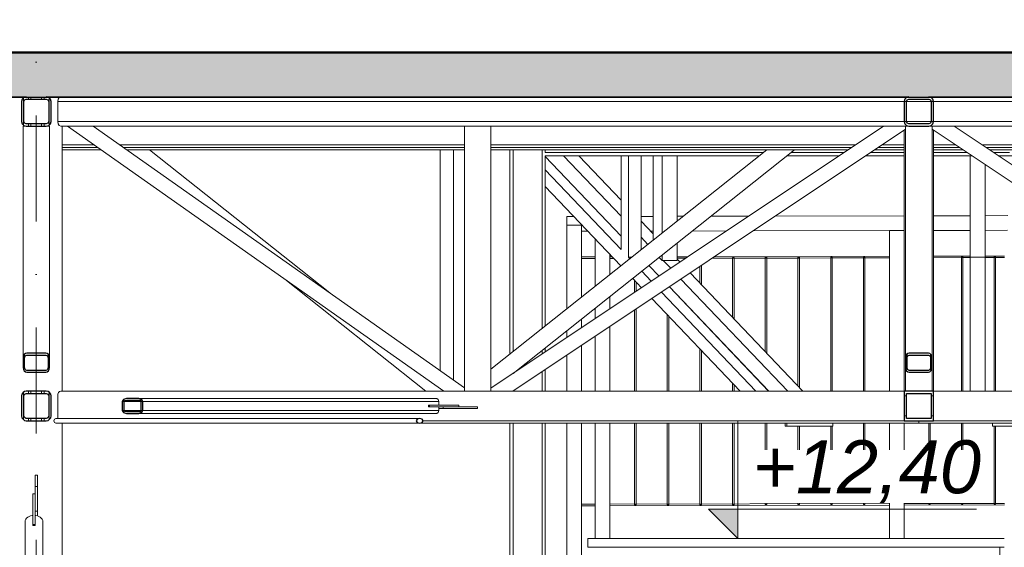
# Model space of a CAD drawing. Header units: centimetres. Extents: x -1103 to 10505, y -997 to 1780.
# Tile 9 of 102: x -235 to 100, y 1237 to 1416. Entities that reach past the tile are written whole.
import ezdxf
from ezdxf.enums import TextEntityAlignment as Align

# ---------------------------------------------------------------- set-up
doc = ezdxf.new("R2010")
doc.units = ezdxf.units.CM
doc.header["$LTSCALE"] = 0.1
doc.header["$MEASUREMENT"] = 0
doc.linetypes.add('Kropki i Kreski', pattern=[720, 360, -180, 0, -180])
doc.linetypes.add('Wipeout_Contour', pattern=[1000, 0, -1000])
for name, color, linetype in [('2_barierki.ISTN', 7, 'Continuous'), ('2_kładka_IFC.K_IR', 7, 'Continuous'), ('2_lądowisko_IFC.ISTN', 7, 'Continuous'), ('2_stropy.K_IR', 7, 'Continuous'), ('3_lądowisko.K_IR', 7, 'Continuous'), ('4_osie.ISTN', 7, 'Continuous'), ('5_wymiary.K_IR', 7, 'Continuous')]:
    doc.layers.add(name, color=color, linetype=linetype)
doc.styles.add('GENERATED_STYLE_1', font='txt')
doc.styles.add('GENERATED_STYLE_3', font='txt')

# ---------------------------------------------------------------- blocks, each defined once
blk = doc.blocks.new('ElemPrzekroju_4_1')
at = {"layer": '3_lądowisko.K_IR', "color": 7, "linetype": 'Continuous', "lineweight": 15}
for p, q in [((37.49, 1405.3), (128.52, 1405.3)), ((37.49, 1404.8), (37.49, 1405.3))]:
    blk.add_line(p, q, dxfattribs=at)
blk = doc.blocks.new('ElemPrzekroju_8_1')
at = {"layer": '2_stropy.K_IR', "linetype": 'Continuous', "lineweight": 0}
blk.add_hatch(color=252, dxfattribs=at).paths.add_polyline_path([(-650.02, 1389.8), (1393.03, 1389.8), (1393.03, 1404.8), (-650.02, 1404.8)])
at = {"layer": '2_stropy.K_IR', "color": 252, "linetype": 'Continuous', "lineweight": 30}
for p, q in [((1393.03, 1404.8), (-650.02, 1404.8)), ((1393.03, 1389.8), (-650.02, 1389.8))]:
    blk.add_line(p, q, dxfattribs=at)
blk = doc.blocks.new('ElemPrzekroju_45_1')
at = {"layer": '3_lądowisko.K_IR', "color": 7, "linetype": 'Continuous', "lineweight": 15}
blk.add_line((37.49, 1405.3), (-512.17, 1405.3), dxfattribs=at)
blk = doc.blocks.new('ElemPrzekroju_97_1')
at = {"layer": '2_lądowisko_IFC.ISTN', "color": 252, "linetype": 'Continuous', "lineweight": 9}
for p, q in [((-204.97, 1404.8), (-204.97, 1405)), ((-204.8, 1404.8), (-204.8, 1405)), ((-118.19, 1404.8), (-118.19, 1405)), ((-118.02, 1404.8), (-118.02, 1405)), ((-31.42, 1404.8), (-31.42, 1405)), ((-31.25, 1404.8), (-31.25, 1405)), ((-233.31, 1389.58), (-233.31, 1380.42)), ((-231.56, 1389.8), (-231.56, 1389.2)), ((-230.73, 1389.8), (-230.73, 1389.2)), ((-227.1, 1389.8), (-227.1, 1389.2)), ((-226.26, 1389.8), (-226.26, 1389.2)), ((-224.51, 1389.58), (-224.51, 1380.42)), ((-221.65, 1388.4), (-221.51, 1389.2)), ((-221.51, 1389.2), (-221.11, 1389.79)), ((-221.11, 1389.79), (-221.08, 1389.8)), ((-221.65, 1388.4), (-221.65, 1381.6)), ((66.09, 1388.4), (-221.65, 1388.4)), ((66.89, 1388.4), (66.09, 1388.4)), ((75.29, 1388.4), (66.89, 1388.4)), ((76.09, 1388.4), (75.29, 1388.4)), ((363.82, 1388.4), (76.09, 1388.4)), ((-233.41, 1301.3), (-233.41, 1380)), ((-233.32, 1380), (-233.41, 1380)), ((-233.05, 1380), (-233.32, 1380)), ((-232.64, 1380), (-233.05, 1380)), ((-232.31, 1380), (-232.64, 1380)), ((-231.56, 1380.8), (-231.56, 1380)), ((-230.73, 1380.8), (-230.73, 1380)), ((-227.1, 1380.8), (-227.1, 1380)), ((-226.26, 1380.8), (-226.26, 1380)), ((-225.18, 1380), (-225.51, 1380)), ((-224.78, 1380), (-225.18, 1380)), ((-224.51, 1380), (-224.78, 1380)), ((-224.41, 1380), (-224.51, 1380)), ((-224.41, 1301.3), (-224.41, 1380)), ((-221.65, 1381.6), (-221.51, 1380.8)), ((66.09, 1381.6), (-221.65, 1381.6)), ((-221.51, 1380.8), (-221.11, 1380.21)), ((-221.11, 1380.21), (-220.61, 1380.01)), ((-220.61, 1380.01), (-220.6, 1380)), ((-218.22, 1380), (-220.6, 1380)), ((-220.11, 1290), (-220.11, 1380)), ((-218.27, 1380), (-90.38, 1290)), ((-218.11, 1380), (-218.22, 1380)), ((-217.63, 1380), (-218.11, 1380)), ((-216.93, 1380), (-217.63, 1380)), ((-216.1, 1380), (-216.93, 1380)), ((-211.75, 1380), (-216.1, 1380)), ((-210.92, 1380), (-211.75, 1380)), ((-210.22, 1380), (-210.92, 1380)), ((-209.75, 1380), (-210.22, 1380)), ((-209.63, 1380), (-209.75, 1380)), ((-83.41, 1380), (-209.63, 1380)), ((-209.58, 1380), (-83.41, 1291.21)), ((-83.41, 1290), (-83.41, 1380)), ((-83.41, 1380), (-74.41, 1380)), ((-74.41, 1290), (-74.41, 1380)), ((59.08, 1380), (-74.41, 1291)), ((59.13, 1380), (-74.41, 1380)), ((59.25, 1380), (59.13, 1380)), ((59.74, 1380), (59.25, 1380)), ((60.47, 1380), (59.74, 1380)), ((61.33, 1380), (60.47, 1380)), ((65.84, 1380), (61.33, 1380)), ((66.59, 1380), (65.84, 1380)), ((66.89, 1381.6), (66.09, 1381.6)), ((66.59, 1301.3), (66.59, 1380)), ((66.68, 1380), (66.59, 1380)), ((66.95, 1380), (66.68, 1380)), ((75.29, 1381.6), (66.89, 1381.6)), ((67.36, 1380), (66.95, 1380)), ((67.69, 1380), (67.36, 1380)), ((74.82, 1380), (74.49, 1380)), ((75.22, 1380), (74.82, 1380)), ((75.49, 1380), (75.22, 1380)), ((76.09, 1381.6), (75.29, 1381.6)), ((75.59, 1380), (75.49, 1380)), ((75.59, 1301.3), (75.59, 1380)), ((76.31, 1380), (75.59, 1380)), ((363.82, 1381.6), (76.09, 1381.6)), ((80.82, 1380), (76.31, 1380)), ((81.68, 1380), (80.82, 1380)), ((82.41, 1380), (81.68, 1380)), ((82.9, 1380), (82.41, 1380)), ((83.02, 1380), (82.9, 1380)), ((216.59, 1380), (83.02, 1380)), ((83.07, 1380), (216.59, 1290.99)), ((66.59, 1379), (-66.91, 1290)), ((66.09, 1373.7), (66.09, 1378.66)), ((75.59, 1378.98), (209.06, 1290)), ((76.09, 1373.7), (76.09, 1378.65)), ((-209.32, 1373.7), (-220.11, 1373.7)), ((-208.04, 1372.8), (-220.11, 1372.8)), ((-83.41, 1373.7), (-200.63, 1373.7)), ((-83.41, 1372.8), (-199.35, 1372.8)), ((49.63, 1373.7), (-74.41, 1373.7)), ((48.28, 1372.8), (-74.41, 1372.8)), ((66.09, 1372.8), (57.29, 1372.8)), ((66.09, 1373.7), (58.64, 1373.7)), ((66.09, 1373.06), (66.09, 1373.7)), ((66.09, 1372.8), (66.09, 1373.06)), ((66.09, 1372), (66.09, 1372.8)), ((76.09, 1373.06), (76.09, 1373.7)), ((83.51, 1373.7), (76.09, 1373.7)), ((76.09, 1372.8), (76.09, 1373.06)), ((76.09, 1372), (76.09, 1372.8)), ((84.86, 1372.8), (76.09, 1372.8)), ((216.59, 1373.7), (92.52, 1373.7)), ((216.59, 1372.8), (93.87, 1372.8)), ((-206.9, 1372), (-220.11, 1372)), ((-83.41, 1372), (-198.21, 1372)), ((-190.4, 1372), (-129.18, 1323.42)), ((-91.64, 1372), (-91.64, 1297)), ((-87.14, 1372), (-87.14, 1293.83)), ((19.42, 1372), (-74.41, 1297.53)), ((47.08, 1372), (-74.41, 1372)), ((-67.91, 1372), (-67.91, 1302.69)), ((28.86, 1372), (-66.86, 1296.04)), ((-66.81, 1372), (-66.81, 1303.57)), ((-57.01, 1372), (-57.01, 1311.34)), ((-55.91, 1372), (-55.91, 1371.1)), ((18.29, 1371.1), (-55.91, 1371.1)), ((-55.91, 1370), (-55.91, 1312.22)), ((16.9, 1370), (-55.91, 1370)), ((-55.91, 1369.76), (-30.14, 1342.7)), ((-30.14, 1338.15), (-30.14, 1370)), ((-27.64, 1335.52), (-27.64, 1370)), ((-23.31, 1338.09), (-23.31, 1370)), ((44.08, 1370), (26.34, 1370)), ((45.73, 1371.1), (27.72, 1371.1)), ((66.09, 1370), (53.09, 1370)), ((66.09, 1371.1), (54.74, 1371.1)), ((66.09, 1372), (56.09, 1372)), ((66.09, 1290), (66.09, 1372)), ((76.09, 1290), (76.09, 1372)), ((86.06, 1372), (76.09, 1372)), ((87.41, 1371.1), (76.09, 1371.1)), ((89.06, 1370), (76.09, 1370)), ((88.59, 1335.52), (88.59, 1370)), ((216.59, 1372), (95.07, 1372)), ((101.93, 1371.1), (96.42, 1371.1)), ((103.41, 1370), (98.07, 1370)), ((93.59, 1335.52), (93.59, 1366.98)), ((-55.91, 1365.21), (-30.14, 1338.15)), ((-55.91, 1359.56), (-30.23, 1332.6)), ((-27.64, 1335.52), (-26.54, 1335.52)), ((-27.64, 1335.52), (-27.17, 1335.03)), ((88.59, 1335.52), (88.59, 1290)), ((88.59, 1335.52), (93.59, 1335.52)), ((93.59, 1335.52), (93.59, 1290)), ((-20.64, 1332.72), (-17.22, 1329.13)), ((-23.11, 1330.76), (-19.87, 1327.37)), ((-144.47, 1328.06), (-96.51, 1290)), ((-26.17, 1328.33), (-23.16, 1325.17)), ((-13.72, 1325.46), (20.04, 1290)), ((-16.37, 1323.69), (15.71, 1290)), ((-19.66, 1321.5), (10.34, 1290)), ((-232.91, 1301.3), (-232.91, 1302.56)), ((-224.91, 1301.3), (-224.91, 1302.56)), ((-57.01, 1303.86), (-57.01, 1302.6)), ((-55.91, 1304.73), (-55.91, 1303.34)), ((67.09, 1301.3), (67.09, 1302.56)), ((75.09, 1301.3), (75.09, 1302.56)), ((-66.81, 1296.08), (-66.81, 1296.07)), ((-57.01, 1296.6), (-57.01, 1290)), ((-55.91, 1297.33), (-55.91, 1290)), ((66.59, 1290), (66.59, 1298.05)), ((75.59, 1290), (75.59, 1298.05)), ((-233.31, 1280.38), (-233.31, 1289.62)), ((-231.56, 1289.2), (-231.56, 1290)), ((-230.73, 1289.2), (-230.73, 1290)), ((-227.1, 1289.2), (-227.1, 1290)), ((-226.26, 1289.2), (-226.26, 1290)), ((-224.51, 1280.38), (-224.51, 1289.62)), ((-221.57, 1289.01), (-221.65, 1288.4)), ((-221.34, 1289.53), (-221.57, 1289.01)), ((-220.99, 1289.88), (-221.34, 1289.53)), ((-220.61, 1289.99), (-220.99, 1289.88)), ((-220.6, 1290), (-220.61, 1289.99)), ((-90.33, 1290), (-220.6, 1290)), ((-90.33, 1290), (-90.22, 1290)), ((-90.22, 1290), (-89.74, 1290)), ((-89.74, 1290), (-89.04, 1290)), ((-89.04, 1290), (-88.21, 1290)), ((-88.21, 1290), (-83.86, 1290)), ((-83.86, 1290), (-83.41, 1290)), ((-83.41, 1290), (-74.41, 1290)), ((-74.41, 1290), (-73.67, 1290)), ((-73.67, 1290), (-69.16, 1290)), ((-69.16, 1290), (-68.3, 1290)), ((-68.3, 1290), (-67.57, 1290)), ((-67.57, 1290), (-67.08, 1290)), ((-67.08, 1290), (-66.96, 1290)), ((66.09, 1290), (-66.96, 1290)), ((-66.81, 1290.06), (-66.81, 1290)), ((209.11, 1290), (76.09, 1290)), ((-221.65, 1288.4), (-221.65, 1281.6)), ((-199.72, 1286.5), (-199.02, 1286.5)), ((-199.02, 1286.5), (-193.36, 1286.5)), ((-194.07, 1287.5), (-92.76, 1287.5)), ((-194.07, 1287), (-192.95, 1287)), ((-193.36, 1286.5), (-192.65, 1286.5)), ((-192.65, 1286.5), (-92.05, 1286.5)), ((-95.58, 1285.3), (-95.23, 1285.3)), ((-95.58, 1284.7), (-95.58, 1285.3)), ((-95.23, 1285.3), (-85.33, 1285.3)), ((-95.23, 1284.7), (-95.23, 1285.3)), ((-92.76, 1287.5), (-92.26, 1287.21)), ((-92.26, 1287.21), (-92.05, 1286.5)), ((-92.05, 1286.5), (-92.05, 1285.3)), ((-85.33, 1284.7), (-85.33, 1285.3)), ((66.89, 1288.4), (66.09, 1288.4)), ((76.09, 1288.4), (75.29, 1288.4)), ((-199.72, 1283.5), (-199.02, 1283.5)), ((-199.02, 1283.5), (-193.36, 1283.5)), ((-194.07, 1283), (-192.95, 1283)), ((-194.07, 1282.5), (-92.76, 1282.5)), ((-193.36, 1283.5), (-192.65, 1283.5)), ((-192.65, 1283.5), (-92.05, 1283.5)), ((-95.58, 1284.7), (-95.23, 1284.7)), ((-95.23, 1284.7), (-90.99, 1284.7)), ((-92.26, 1282.79), (-92.76, 1282.5)), ((-92.05, 1283.5), (-92.26, 1282.79)), ((-92.05, 1284.7), (-92.05, 1283.5)), ((-92.05, 1284.1), (-90.64, 1284.1)), ((-90.99, 1284.7), (-90.64, 1284.7)), ((-90.64, 1284.7), (-78.98, 1284.7)), ((-90.64, 1284.1), (-90.64, 1284.7)), ((-90.64, 1284.1), (-78.98, 1284.1)), ((-78.98, 1284.1), (-78.98, 1284.7)), ((-231.56, 1280), (-231.56, 1280.8)), ((-230.73, 1280), (-230.73, 1280.8)), ((-227.1, 1280), (-227.1, 1280.8)), ((-226.26, 1280), (-226.26, 1280.8)), ((-222.93, 1280), (-222.75, 1280.57)), ((-222.93, 1280), (-222.75, 1279.43)), ((-222.75, 1280.57), (-222.32, 1280.8)), ((-222.75, 1279.43), (-222.32, 1279.2)), ((-222.32, 1280.8), (-98.63, 1280.8)), ((-222.32, 1279.2), (-98.63, 1279.2)), ((-221.57, 1280.99), (-221.65, 1281.6)), ((-221.48, 1280.8), (-221.57, 1280.99)), ((-220.11, 811), (-220.11, 1279.2)), ((71.09, 1279.2), (-98.63, 1279.2)), ((66.09, 1280), (-97.43, 1280)), ((-67.91, 1279.2), (-67.91, 1216)), ((-66.81, 1279.2), (-66.81, 1216)), ((-57.01, 1279.2), (-57.01, 1216)), ((-55.91, 1279.2), (-55.91, 1216)), ((66.89, 1281.6), (66.09, 1281.6)), ((71.09, 1279.43), (71.09, 1280)), ((71.09, 1279.2), (71.09, 1279.43)), ((71.09, 1279.2), (240.8, 1279.2)), ((76.09, 1281.6), (75.29, 1281.6)), ((239.61, 1280), (76.09, 1280)), ((-228.91, 1261.51), (-229.31, 1261.51)), ((-229.31, 1249.28), (-229.31, 1261.51)), ((-228.51, 1261.51), (-228.91, 1261.51)), ((-228.51, 1249.28), (-228.51, 1261.51)), ((-230.11, 1244.76), (-230.11, 1255.16)), ((-229.31, 1255.16), (-230.11, 1255.16)), ((-229.31, 1248.92), (-229.31, 1249.28)), ((-228.51, 1249.28), (-229.31, 1249.28)), ((-229.31, 1244.76), (-229.31, 1248.92)), ((-228.51, 1247.68), (-228.51, 1249.28)), ((-232.73, 1245.69), (-232.67, 1246.12)), ((-232.73, 1151.59), (-232.73, 1245.69)), ((-232.67, 1246.12), (-232.5, 1246.52)), ((-232.5, 1246.52), (-232.22, 1246.9)), ((-232.22, 1246.9), (-231.84, 1247.23)), ((-231.84, 1247.23), (-231.39, 1247.5)), ((-231.39, 1247.5), (-230.87, 1247.7)), ((-230.87, 1247.7), (-230.3, 1247.82)), ((-230.3, 1247.82), (-230.11, 1247.84)), ((-229.31, 1247.84), (-229.12, 1247.82)), ((-229.12, 1247.82), (-228.56, 1247.7)), ((-228.56, 1247.7), (-228.04, 1247.5)), ((-228.04, 1247.5), (-227.58, 1247.23)), ((-227.58, 1247.23), (-227.21, 1246.9)), ((-227.21, 1246.9), (-226.93, 1246.52)), ((-226.93, 1246.52), (-226.75, 1246.12)), ((-226.75, 1246.12), (-226.7, 1245.69)), ((-226.7, 1151.59), (-226.7, 1245.69)), ((-230.11, 1244.4), (-230.11, 1244.76)), ((-229.31, 1244.76), (-230.11, 1244.76)), ((-229.71, 1244.4), (-230.11, 1244.4)), ((-229.31, 1244.4), (-229.71, 1244.4)), ((-229.31, 1244.4), (-229.31, 1244.76)), ((-41.41, 1237), (-41.41, 1240)), ((-41.41, 1240), (100.13, 1240)), ((-41.41, 1237), (98.59, 1237)), ((98.59, 1237), (98.59, 1225)), ((100.1, 1237), (98.59, 1237))]:
    blk.add_line(p, q, dxfattribs=at)
at = {"layer": '2_lądowisko_IFC.ISTN', "color": 252, "linetype": 'Continuous', "lineweight": 30}
for p, q in [((-556.61, 1390), (-232.31, 1390)), ((-233.11, 1389.79), (-233.7, 1389.2)), ((-232.31, 1390), (-233.11, 1389.79)), ((-224.71, 1389.79), (-225.51, 1390)), ((-225.51, 1390), (67.69, 1390)), ((-224.13, 1389.2), (-224.71, 1389.79)), ((66.89, 1389.79), (66.3, 1389.2)), ((67.69, 1390), (66.89, 1389.79)), ((75.29, 1389.79), (74.49, 1390)), ((74.49, 1390), (367.69, 1390)), ((75.87, 1389.2), (75.29, 1389.79)), ((-233.7, 1380.8), (-233.11, 1380.21)), ((-224.71, 1380.21), (-224.13, 1380.8)), ((66.3, 1380.8), (66.89, 1380.21)), ((75.29, 1380.21), (75.87, 1380.8)), ((66.09, 1290), (66.09, 1280)), ((76.09, 1290), (66.09, 1290)), ((66.89, 1280.8), (66.89, 1289.2)), ((66.89, 1289.2), (75.29, 1289.2)), ((75.29, 1289.2), (75.29, 1280.8)), ((76.09, 1280), (76.09, 1290)), ((-199.31, 1287.21), (-199.72, 1286.5)), ((-199.72, 1286.5), (-199.72, 1283.5)), ((-199.02, 1286.5), (-198.81, 1286.85)), ((-199.02, 1283.5), (-199.02, 1286.5)), ((-193.57, 1286.85), (-193.36, 1286.5)), ((-193.36, 1286.5), (-193.36, 1283.5)), ((-192.65, 1286.5), (-193.07, 1287.21)), ((-192.65, 1283.5), (-192.65, 1286.5)), ((-199.72, 1283.5), (-199.31, 1282.79)), ((-198.81, 1283.15), (-199.02, 1283.5)), ((-193.36, 1283.5), (-193.57, 1283.15)), ((-193.07, 1282.79), (-192.65, 1283.5)), ((-99.47, 1280.57), (-99.82, 1280)), ((-99.82, 1280), (-99.47, 1279.43)), ((-98.63, 1280.8), (-99.47, 1280.57)), ((-99.47, 1279.43), (-98.63, 1279.2)), ((-97.78, 1280.57), (-98.63, 1280.8)), ((-98.63, 1279.2), (-97.78, 1279.43)), ((-97.43, 1280), (-97.78, 1280.57)), ((-97.78, 1279.43), (-97.43, 1280)), ((66.09, 1280), (76.09, 1280)), ((75.29, 1280.8), (66.89, 1280.8))]:
    blk.add_line(p, q, dxfattribs=at)
at = {"layer": '2_lądowisko_IFC.ISTN', "color": 252, "linetype": 'Continuous', "lineweight": 30, "flags": 128}
for points in [[(1392.73, 1404.84), (1392.34, 1405), (-845.81, 1405)], [(-233.7, 1389.2), (-233.91, 1388.4), (-233.91, 1381.6), (-233.7, 1380.8)], [(-232.88, 1388.97), (-232.31, 1389.2), (-225.51, 1389.2), (-224.95, 1388.97)], [(-224.13, 1380.8), (-223.91, 1381.6), (-223.91, 1388.4), (-224.13, 1389.2)], [(66.3, 1389.2), (66.09, 1388.4), (66.09, 1381.6), (66.3, 1380.8)], [(67.12, 1388.97), (67.69, 1389.2), (74.49, 1389.2), (75.05, 1388.97)], [(75.87, 1380.8), (76.09, 1381.6), (76.09, 1388.4), (75.87, 1389.2)], [(-232.88, 1381.03), (-233.11, 1381.6), (-233.11, 1388.4), (-232.88, 1388.97)], [(-224.95, 1388.97), (-224.71, 1388.4), (-224.71, 1381.6), (-224.95, 1381.03)], [(67.12, 1381.03), (66.89, 1381.6), (66.89, 1388.4), (67.12, 1388.97)], [(75.05, 1388.97), (75.29, 1388.4), (75.29, 1381.6), (75.05, 1381.03)], [(-233.11, 1380.21), (-232.31, 1380), (-225.51, 1380), (-224.71, 1380.21)], [(-224.95, 1381.03), (-225.51, 1380.8), (-232.31, 1380.8), (-232.88, 1381.03)], [(66.89, 1380.21), (67.69, 1380), (74.49, 1380), (75.29, 1380.21)], [(75.05, 1381.03), (74.49, 1380.8), (67.69, 1380.8), (67.12, 1381.03)], [(-232.64, 1302.8), (-233.05, 1302.45), (-233.32, 1301.92), (-233.41, 1301.3), (-233.41, 1298.05), (-233.32, 1297.43), (-233.05, 1296.91), (-232.64, 1296.56)], [(-232.45, 1297.15), (-232.69, 1297.37), (-232.85, 1297.68), (-232.91, 1298.05), (-232.91, 1301.3), (-232.85, 1301.67), (-232.69, 1301.99), (-232.45, 1302.2)], [(-225.18, 1302.8), (-225.66, 1302.92), (-232.16, 1302.92), (-232.64, 1302.8)], [(-232.45, 1302.2), (-232.16, 1302.27), (-225.66, 1302.27), (-225.37, 1302.2)], [(-225.37, 1302.2), (-225.13, 1301.99), (-224.97, 1301.67), (-224.91, 1301.3), (-224.91, 1298.05), (-224.97, 1297.68), (-225.13, 1297.37), (-225.37, 1297.15)], [(-225.18, 1296.56), (-224.78, 1296.91), (-224.51, 1297.43), (-224.41, 1298.05), (-224.41, 1301.3), (-224.51, 1301.92), (-224.78, 1302.45), (-225.18, 1302.8)], [(67.36, 1302.8), (66.95, 1302.45), (66.68, 1301.92), (66.59, 1301.3), (66.59, 1298.05), (66.68, 1297.43), (66.95, 1296.91), (67.36, 1296.56)], [(67.55, 1297.15), (67.31, 1297.37), (67.15, 1297.68), (67.09, 1298.05), (67.09, 1301.3), (67.15, 1301.67), (67.31, 1301.99), (67.55, 1302.2)], [(74.82, 1302.8), (74.34, 1302.92), (67.84, 1302.92), (67.36, 1302.8)], [(67.55, 1302.2), (67.84, 1302.27), (74.34, 1302.27), (74.63, 1302.2)], [(74.63, 1302.2), (74.87, 1301.99), (75.03, 1301.67), (75.09, 1301.3), (75.09, 1298.05), (75.03, 1297.68), (74.87, 1297.37), (74.63, 1297.15)], [(74.82, 1296.56), (75.22, 1296.91), (75.49, 1297.43), (75.59, 1298.05), (75.59, 1301.3), (75.49, 1301.92), (75.22, 1302.45), (74.82, 1302.8)], [(-232.64, 1296.56), (-232.16, 1296.43), (-225.66, 1296.43), (-225.18, 1296.56)], [(-225.37, 1297.15), (-225.66, 1297.08), (-232.16, 1297.08), (-232.45, 1297.15)], [(67.36, 1296.56), (67.84, 1296.43), (74.34, 1296.43), (74.82, 1296.56)], [(74.63, 1297.15), (74.34, 1297.08), (67.84, 1297.08), (67.55, 1297.15)], [(-193.07, 1287.21), (-194.07, 1287.5), (-198.31, 1287.5), (-199.31, 1287.21)], [(-198.81, 1286.85), (-198.31, 1287), (-194.07, 1287), (-193.57, 1286.85)], [(-199.31, 1282.79), (-198.31, 1282.5), (-194.07, 1282.5), (-193.07, 1282.79)], [(-193.57, 1283.15), (-194.07, 1283), (-198.31, 1283), (-198.81, 1283.15)]]:
    blk.add_lwpolyline(points, dxfattribs=at)
for points in [[(-233.91, 1281.6), (-233.79, 1280.99), (-233.44, 1280.47), (-232.92, 1280.12), (-232.31, 1280), (-225.51, 1280), (-224.9, 1280.12), (-224.38, 1280.47), (-224.03, 1280.99), (-223.91, 1281.6), (-223.91, 1288.4), (-224.03, 1289.01), (-224.38, 1289.53), (-224.9, 1289.88), (-225.51, 1290), (-232.31, 1290), (-232.92, 1289.88), (-233.44, 1289.53), (-233.79, 1289.01), (-233.91, 1288.4)], [(-233.11, 1288.4), (-233.05, 1288.71), (-232.88, 1288.97), (-232.62, 1289.14), (-232.31, 1289.2), (-225.51, 1289.2), (-225.21, 1289.14), (-224.95, 1288.97), (-224.77, 1288.71), (-224.71, 1288.4), (-224.71, 1281.6), (-224.77, 1281.29), (-224.95, 1281.03), (-225.21, 1280.86), (-225.51, 1280.8), (-232.31, 1280.8), (-232.62, 1280.86), (-232.88, 1281.03), (-233.05, 1281.29), (-233.11, 1281.6)]]:
    blk.add_lwpolyline(points, close=True, dxfattribs=at)
blk = doc.blocks.new('ElemPrzekroju_158_1')
at = {"layer": '2_barierki.ISTN', "color": 252, "linetype": 'Continuous', "lineweight": 0}
for p, q in [((-48.59, 1346.37), (-43.59, 1346.37)), ((-48.59, 1318.03), (-48.59, 1346.37)), ((-43.59, 1322), (-43.59, 1346.37)), ((-43.59, 1311.55), (-43.59, 1314.51)), ((-43.59, 1314.51), (-43.59, 1314.51)), ((-48.59, 1308.22), (-48.59, 1310.54)), ((-43.59, 1290), (-43.59, 1305.54)), ((-48.59, 1290), (-48.59, 1302.21)), ((-48.59, 1212), (-48.59, 1279.2)), ((-43.59, 1212), (-43.59, 1279.2)), ((-48.59, 1184.37), (-48.59, 1206)), ((-43.59, 1184.37), (-43.59, 1206)), ((-43.59, 1184.37), (-43.59, 1189.37)), ((-46.09, 1184.37), (-48.59, 1184.37))]:
    blk.add_line(p, q, dxfattribs=at)
blk = doc.blocks.new('ElemPrzekroju_159_1')
at = {"layer": '2_barierki.ISTN', "color": 252, "linetype": 'Continuous', "lineweight": 0}
for p, q in [((-48.59, 1349.37), (-46.2, 1349.37)), ((-48.59, 1346.37), (-48.59, 1349.37)), ((-43.59, 1346.37), (-43.59, 1346.62))]:
    blk.add_line(p, q, dxfattribs=at)
blk = doc.blocks.new('ElemPrzekroju_160_1')
at = {"layer": '2_barierki.ISTN', "color": 252, "linetype": 'Continuous', "lineweight": 0}
for p, q in [((-23.31, 1349.4), (-19.21, 1349.41)), ((-11.01, 1349.42), (-9.02, 1349.43)), ((0.44, 1349.45), (13.29, 1349.47)), ((22.34, 1349.49), (66.09, 1349.59)), ((76.09, 1349.61), (88.59, 1349.63)), ((93.59, 1349.64), (101.33, 1349.66)), ((108.17, 1349.67), (116.09, 1349.69)), ((128.5, 1349.72), (130.69, 1349.72)), ((137.37, 1349.74), (216.59, 1349.9)), ((225.59, 1349.92), (263.59, 1350)), ((-43.58, 1346.62), (-43.58, 1344.36)), ((-43.58, 1344.36), (-41.43, 1344.36)), ((-20.12, 1344.4), (-19.21, 1344.41)), ((-5.88, 1344.43), (5.77, 1344.46)), ((14.81, 1344.48), (66.09, 1344.59)), ((76.09, 1344.61), (88.59, 1344.63)), ((93.59, 1344.64), (101.28, 1344.66)), ((108.17, 1344.67), (113.45, 1344.68))]:
    blk.add_line(p, q, dxfattribs=at)
blk = doc.blocks.new('ElemPrzekroju_161_1')
at = {"layer": '2_barierki.ISTN', "color": 252, "linetype": 'Continuous', "lineweight": 0}
for p, q in [((-33.91, 1251.63), (61.09, 1251.83)), ((66.09, 1251.84), (100.26, 1251.91)), ((106.34, 1251.92), (116.09, 1251.94)), ((123.89, 1251.96), (144.12, 1252)), ((-43.59, 1251.61), (-38.91, 1251.62)), ((-43.59, 1251.11), (-38.91, 1251.12)), ((-33.91, 1251.13), (61.09, 1251.33)), ((66.09, 1251.34), (100.25, 1251.41)), ((106.34, 1251.42), (116.09, 1251.44)), ((123.89, 1251.46), (161.09, 1251.54)), ((166.09, 1251.55), (261.09, 1251.74))]:
    blk.add_line(p, q, dxfattribs=at)
blk = doc.blocks.new('ElemPrzekroju_162_1')
at = {"layer": '2_barierki.ISTN', "color": 252, "linetype": 'Continuous', "lineweight": 0}
for p, q in [((-43.59, 1335.61), (-38.91, 1335.62)), ((-33.91, 1335.63), (-33.12, 1335.63)), ((-11.01, 1335.68), (-7.39, 1335.68)), ((1.65, 1335.7), (61.09, 1335.83)), ((76.09, 1335.86), (88.59, 1335.88)), ((93.59, 1335.89), (100.16, 1335.91)), ((111.1, 1335.93), (116.09, 1335.94)), ((123.59, 1335.96), (140.07, 1335.99)), ((130.5, 1335.47), (140.82, 1335.49)), ((149.06, 1336.01), (149.13, 1336.01)), ((155.81, 1336.02), (161.09, 1336.04)), ((156.48, 1335.53), (161.09, 1335.54)), ((166.09, 1336.05), (216.59, 1336.15)), ((166.09, 1335.55), (174.45, 1335.56)), ((174.45, 1335.56), (174.95, 1335.56)), ((174.95, 1335.56), (185.56, 1335.59)), ((185.56, 1335.59), (186.06, 1335.59)), ((186.06, 1335.59), (196.67, 1335.61)), ((196.67, 1335.61), (197.17, 1335.61)), ((197.17, 1335.61), (207.78, 1335.63)), ((207.78, 1335.63), (208.28, 1335.63)), ((208.28, 1335.63), (216.59, 1335.65)), ((225.59, 1336.17), (261.09, 1336.24)), ((225.59, 1335.67), (230, 1335.68)), ((230, 1335.68), (230.5, 1335.68)), ((230.5, 1335.68), (241.12, 1335.7)), ((241.12, 1335.7), (241.62, 1335.7)), ((241.62, 1335.7), (252.23, 1335.73)), ((252.23, 1335.73), (252.73, 1335.73)), ((252.73, 1335.73), (261.09, 1335.74)), ((-43.59, 1335.11), (-38.91, 1335.12)), ((-33.91, 1335.13), (-32.64, 1335.13)), ((-11.01, 1335.18), (-8.15, 1335.18)), ((0.9, 1335.2), (7.78, 1335.21)), ((7.78, 1335.21), (8.28, 1335.22)), ((8.28, 1335.22), (18.89, 1335.24)), ((18.89, 1335.24), (19.39, 1335.24)), ((19.39, 1335.24), (30, 1335.26)), ((30, 1335.26), (30.5, 1335.26)), ((30.5, 1335.26), (41.12, 1335.28)), ((41.12, 1335.28), (41.62, 1335.29)), ((41.62, 1335.29), (52.23, 1335.31)), ((52.23, 1335.31), (52.73, 1335.31)), ((52.73, 1335.31), (61.09, 1335.33)), ((76.09, 1335.36), (85.56, 1335.38)), ((85.56, 1335.38), (86.06, 1335.38)), ((86.06, 1335.38), (88.59, 1335.38)), ((93.59, 1335.39), (96.67, 1335.4)), ((96.67, 1335.4), (97.17, 1335.4)), ((97.17, 1335.4), (100.16, 1335.41)), ((110.53, 1335.43), (116.09, 1335.44)), ((123.59, 1335.46), (130, 1335.47)), ((130, 1335.47), (130.5, 1335.47))]:
    blk.add_line(p, q, dxfattribs=at)
blk = doc.blocks.new('ElemPrzekroju_372_1')
at = {"layer": '2_kładka_IFC.K_IR', "color": 7, "linetype": 'Continuous', "lineweight": 15}
for p, q in [((-30.14, 1349.47), (-49.7, 1370)), ((-30.14, 1354.93), (-44.5, 1370)), ((-19.21, 1341.34), (-19.21, 1370)), ((-16.21, 1343.72), (-16.21, 1370)), ((-11.01, 1347.85), (-11.02, 1370)), ((-19.21, 1343.45), (-23.31, 1347.76)), ((-21.03, 1339.9), (-23.31, 1342.3)), ((-11.01, 1334.4), (-11.01, 1340.36)), ((-16.21, 1334.39), (-16.21, 1336.24)), ((-17.22, 1329.13), (-20.64, 1332.72)), ((-17.21, 1335.44), (-16.21, 1334.39)), ((-16.21, 1334.39), (-15.78, 1334.39)), ((-15.78, 1334.39), (-11.01, 1334.4)), ((-13.27, 1331.76), (-15.78, 1334.39)), ((-10.09, 1333.88), (-11.01, 1334.85)), ((31.71, 1290), (-6.59, 1330.21)), ((20.06, 1290), (-13.72, 1325.46)), ((26.51, 1290), (-9.77, 1328.09)), ((25.62, 1278.09), (25.62, 1279.2)), ((26.22, 1278.09), (26.22, 1279.2)), ((41.81, 1279.2), (41.81, 1278.1)), ((96.15, 1278.15), (96.15, 1279.2)), ((26.22, 1278.09), (25.62, 1278.09)), ((41.81, 1278.1), (26.22, 1278.09)), ((114.15, 1278.15), (96.15, 1278.15))]:
    blk.add_line(p, q, dxfattribs=at)
blk = doc.blocks.new('ElemPrzekroju_490_1')
at = {"layer": '2_barierki.ISTN', "color": 252, "linetype": 'Continuous', "lineweight": 0}
blk.add_line((-43.59, 1314.51), (-43.59, 1314.51), dxfattribs=at)
blk = doc.blocks.new('ElemPrzekroju_492_1')
at = {"layer": '2_barierki.ISTN', "color": 252, "linetype": 'Continuous', "lineweight": 0}
for p, q in [((-38.91, 1325.71), (-38.91, 1341.71)), ((-33.91, 1329.68), (-33.91, 1336.46)), ((-33.91, 1318), (-33.91, 1322.19)), ((-38.91, 1314.67), (-38.91, 1318.22)), ((-33.91, 1290), (-33.91, 1312)), ((-38.91, 1290), (-38.91, 1308.66)), ((-38.91, 1240), (-38.91, 1279.2)), ((-33.91, 1240), (-33.91, 1279.2))]:
    blk.add_line(p, q, dxfattribs=at)
blk = doc.blocks.new('ElemPrzekroju_493_1')
at = {"layer": '2_barierki.ISTN', "color": 252, "linetype": 'Continuous', "lineweight": 0}
for p, q in [((61.09, 1344.58), (66.09, 1344.59)), ((61.09, 1290), (61.09, 1344.58)), ((61.09, 1240), (61.09, 1279.2)), ((66.09, 1240), (66.09, 1279.2))]:
    blk.add_line(p, q, dxfattribs=at)
blk = doc.blocks.new('ElemPrzekroju_494_1')
at = {"layer": '2_barierki.ISTN', "color": 252, "linetype": 'Continuous', "lineweight": 0}
for p, q in [((-25.55, 1323.58), (-25.55, 1327.68)), ((-25.05, 1323.91), (-25.05, 1327.16)), ((-25.55, 1290), (-25.55, 1317.57)), ((-25.05, 1290), (-25.05, 1317.9)), ((-25.55, 1251.64), (-25.55, 1279.2)), ((-25.05, 1251.65), (-25.05, 1279.2)), ((-25.55, 1251.61), (-25.55, 1251.64)), ((-25.55, 1251.4), (-25.55, 1251.61)), ((-25.55, 1251.4), (-25.05, 1251.4)), ((-25.05, 1251.61), (-25.05, 1251.65)), ((-25.05, 1251.4), (-25.05, 1251.61))]:
    blk.add_line(p, q, dxfattribs=at)
blk = doc.blocks.new('ElemPrzekroju_495_1')
at = {"layer": '2_barierki.ISTN', "color": 252, "linetype": 'Continuous', "lineweight": 0}
for p, q in [((-14.44, 1290), (-14.44, 1316.01)), ((-13.94, 1290), (-13.94, 1315.49)), ((-14.44, 1251.67), (-14.44, 1279.2)), ((-13.94, 1251.67), (-13.94, 1279.2)), ((-14.44, 1251.62), (-14.44, 1251.67)), ((-14.44, 1251.42), (-14.44, 1251.62)), ((-14.44, 1251.42), (-13.94, 1251.42)), ((-13.94, 1251.62), (-13.94, 1251.67)), ((-13.94, 1251.42), (-13.94, 1251.62))]:
    blk.add_line(p, q, dxfattribs=at)
blk = doc.blocks.new('ElemPrzekroju_496_1')
at = {"layer": '2_barierki.ISTN', "color": 252, "linetype": 'Continuous', "lineweight": 0}
for p, q in [((-3.33, 1326.78), (-3.33, 1332.38)), ((-2.83, 1326.25), (-2.83, 1332.72)), ((-3.33, 1314.54), (-3.33, 1314.55)), ((-2.83, 1314.02), (-2.83, 1314.02)), ((-2.83, 1314.02), (-2.83, 1314.02)), ((-3.33, 1290), (-3.33, 1304.35)), ((-2.83, 1290), (-2.83, 1303.82)), ((-3.33, 1251.69), (-3.33, 1279.2)), ((-2.83, 1251.69), (-2.83, 1279.2)), ((-3.33, 1251.62), (-3.33, 1251.69)), ((-3.33, 1251.44), (-3.33, 1251.62)), ((-3.33, 1251.44), (-2.83, 1251.45)), ((-2.83, 1251.62), (-2.83, 1251.69)), ((-2.83, 1251.45), (-2.83, 1251.62))]:
    blk.add_line(p, q, dxfattribs=at)
blk = doc.blocks.new('ElemPrzekroju_497_1')
at = {"layer": '2_barierki.ISTN', "color": 252, "linetype": 'Continuous', "lineweight": 0}
for p, q in [((7.78, 1335.47), (8.28, 1335.47)), ((7.78, 1315.12), (7.78, 1335.47)), ((8.28, 1314.59), (8.28, 1335.47)), ((7.78, 1302.88), (7.78, 1302.88)), ((8.28, 1302.35), (8.28, 1302.36)), ((8.28, 1302.35), (8.28, 1302.35)), ((7.78, 1290), (7.78, 1292.68)), ((8.28, 1290), (8.28, 1292.16)), ((7.78, 1251.71), (7.78, 1279.2)), ((8.28, 1251.72), (8.28, 1279.2)), ((7.78, 1251.63), (7.78, 1251.71)), ((7.78, 1251.47), (7.78, 1251.63)), ((7.78, 1251.47), (8.28, 1251.47)), ((8.28, 1251.63), (8.28, 1251.72)), ((8.28, 1251.47), (8.28, 1251.63))]:
    blk.add_line(p, q, dxfattribs=at)
blk = doc.blocks.new('ElemPrzekroju_498_1')
at = {"layer": '2_barierki.ISTN', "color": 252, "linetype": 'Continuous', "lineweight": 0}
for p, q in [((18.89, 1335.49), (19.39, 1335.49)), ((19.39, 1302.93), (19.39, 1335.49)), ((18.89, 1303.45), (18.89, 1335.49)), ((18.89, 1291.21), (18.89, 1291.22)), ((19.39, 1290.68), (19.39, 1290.7)), ((19.39, 1290.68), (19.39, 1290.68)), ((18.89, 1251.74), (18.89, 1279.2)), ((19.39, 1251.74), (19.39, 1279.2)), ((18.89, 1251.63), (18.89, 1251.74)), ((18.89, 1251.49), (18.89, 1251.63)), ((18.89, 1251.49), (19.39, 1251.49)), ((19.39, 1251.64), (19.39, 1251.74)), ((19.39, 1251.49), (19.39, 1251.64))]:
    blk.add_line(p, q, dxfattribs=at)
blk = doc.blocks.new('ElemPrzekroju_499_1')
at = {"layer": '2_barierki.ISTN', "color": 252, "linetype": 'Continuous', "lineweight": 0}
for p, q in [((30, 1335.51), (30.5, 1335.51)), ((30, 1291.79), (30, 1335.51)), ((30.5, 1291.26), (30.5, 1335.51)), ((30, 1251.76), (30, 1278.1)), ((30.5, 1251.76), (30.5, 1278.1)), ((30, 1251.64), (30, 1251.76)), ((30, 1251.51), (30, 1251.64)), ((30, 1251.51), (30.5, 1251.51)), ((30.5, 1251.64), (30.5, 1251.76)), ((30.5, 1251.51), (30.5, 1251.64))]:
    blk.add_line(p, q, dxfattribs=at)
blk = doc.blocks.new('ElemPrzekroju_500_1')
at = {"layer": '2_barierki.ISTN', "color": 252, "linetype": 'Continuous', "lineweight": 0}
for p, q in [((41.12, 1335.54), (41.62, 1335.54)), ((41.12, 1290), (41.12, 1335.54)), ((41.62, 1290), (41.62, 1335.54)), ((41.12, 1251.78), (41.12, 1278.1)), ((41.62, 1251.79), (41.62, 1278.1)), ((41.12, 1251.65), (41.12, 1251.78)), ((41.12, 1251.54), (41.12, 1251.65)), ((41.12, 1251.54), (41.62, 1251.54)), ((41.62, 1251.65), (41.62, 1251.79)), ((41.62, 1251.54), (41.62, 1251.65))]:
    blk.add_line(p, q, dxfattribs=at)
blk = doc.blocks.new('ElemPrzekroju_501_1')
at = {"layer": '2_barierki.ISTN', "color": 252, "linetype": 'Continuous', "lineweight": 0}
for p, q in [((52.23, 1335.56), (52.73, 1335.56)), ((52.23, 1290), (52.23, 1335.56)), ((52.73, 1290), (52.73, 1335.56)), ((52.23, 1251.81), (52.23, 1279.2)), ((52.73, 1251.81), (52.73, 1279.2)), ((52.23, 1251.65), (52.23, 1251.81)), ((52.23, 1251.56), (52.23, 1251.65)), ((52.23, 1251.56), (52.73, 1251.56)), ((52.73, 1251.65), (52.73, 1251.81)), ((52.73, 1251.56), (52.73, 1251.65))]:
    blk.add_line(p, q, dxfattribs=at)
blk = doc.blocks.new('ElemPrzekroju_503_1')
at = {"layer": '2_barierki.ISTN', "color": 252, "linetype": 'Continuous', "lineweight": 0}
for p, q in [((74.45, 1251.85), (74.45, 1279.2)), ((74.95, 1251.86), (74.95, 1279.2)), ((74.45, 1251.66), (74.45, 1251.85)), ((74.95, 1251.66), (74.95, 1251.86)), ((74.45, 1251.61), (74.45, 1251.66)), ((74.45, 1251.61), (74.95, 1251.61)), ((74.95, 1251.61), (74.95, 1251.66))]:
    blk.add_line(p, q, dxfattribs=at)
blk = doc.blocks.new('ElemPrzekroju_504_1')
at = {"layer": '2_barierki.ISTN', "color": 252, "linetype": 'Continuous', "lineweight": 0}
for p, q in [((85.56, 1335.63), (86.06, 1335.63)), ((85.56, 1290), (85.56, 1335.63)), ((86.06, 1290), (86.06, 1335.63)), ((85.56, 1251.88), (85.56, 1279.2)), ((86.06, 1251.88), (86.06, 1279.2)), ((85.56, 1251.67), (85.56, 1251.88)), ((86.06, 1251.67), (86.06, 1251.88)), ((85.56, 1251.63), (85.56, 1251.67)), ((85.56, 1251.63), (86.06, 1251.63)), ((86.06, 1251.63), (86.06, 1251.67))]:
    blk.add_line(p, q, dxfattribs=at)
blk = doc.blocks.new('ElemPrzekroju_505_1')
at = {"layer": '2_barierki.ISTN', "color": 252, "linetype": 'Continuous', "lineweight": 0}
for p, q in [((96.67, 1335.65), (97.17, 1335.65)), ((96.67, 1290), (96.67, 1335.65)), ((97.17, 1290), (97.17, 1335.65)), ((96.67, 1251.9), (96.67, 1278.15)), ((97.17, 1251.9), (97.17, 1278.15)), ((96.67, 1251.67), (96.67, 1251.9)), ((97.17, 1251.67), (97.17, 1251.9)), ((96.67, 1251.65), (96.67, 1251.67)), ((96.67, 1251.65), (97.17, 1251.65)), ((97.17, 1251.65), (97.17, 1251.67))]:
    blk.add_line(p, q, dxfattribs=at)
blk = doc.blocks.new('ElemPrzekroju_526_1')
at = {"layer": '2_barierki.ISTN', "color": 252, "linetype": 'Continuous', "lineweight": 0}
blk.add_line((-43.59, 1314.51), (-43.59, 1314.51), dxfattribs=at)
blk = doc.blocks.new('Standardowy znacznik osi[2]_1', base_point=(-228.91, 1700))
at = {"layer": '4_osie.ISTN', "color": 252, "linetype": 'Kropki i Kreski', "lineweight": 15}
blk.add_line((-228.91, 1600), (-228.91, -300), dxfattribs=at)
at = {"layer": '4_osie.ISTN', "color": 252, "lineweight": 0, "style": 'GENERATED_STYLE_1'}
blk.add_attdef('AC_MarkerText_1', text='', height=35, rotation=360, dxfattribs=at).set_placement((-228.91, 1742), align=Align.MIDDLE_CENTER)
blk = doc.blocks.new('Wymiary_2_1', base_point=(9.61, 910))
at = {"layer": '5_wymiary.K_IR', "linetype": 'Continuous', "lineweight": 0}
blk.add_hatch(color=252, dxfattribs=at).paths.add_polyline_path([(9.61, 1240), (9.61, 1250), (-0.39, 1250)])
at = {"layer": '5_wymiary.K_IR', "color": 252, "linetype": 'Continuous', "lineweight": 0}
for p, q in [((9.61, 1240), (9.61, 1280)), ((9.61, 1240), (-0.39, 1250)), ((-0.39, 1250), (9.61, 1250)), ((9.61, 1250), (90.65, 1250)), ((9.61, 1240), (2.11, 1240)), ((9.61, 1240), (17.11, 1240))]:
    blk.add_line(p, q, dxfattribs=at)
at = {"color": 254, "linetype": 'Wipeout_Contour', "lineweight": 0, "ltscale": 5050.674622}
blk.add_wipeout([(14.61, 1252), (90.65, 1252), (90.65, 1270), (14.61, 1270)], dxfattribs=at).dxf.layer = '5_wymiary.K_IR'
at = {"layer": '5_wymiary.K_IR', "color": 252, "lineweight": 0, "insert": (14.61, 1252), "char_height": 18, "attachment_point": 7, "style": 'GENERATED_STYLE_3'}
blk.add_mtext('\\A1;{\\pql;\\fArial|b0|i1|c238|p38;+12,40}', dxfattribs=at)

msp = doc.modelspace()

# ---------------------------------------------------------------- block references
at = {"layer": '2_barierki.ISTN', "lineweight": 0}
for name in ['ElemPrzekroju_159_1', 'ElemPrzekroju_160_1', 'ElemPrzekroju_158_1', 'ElemPrzekroju_493_1', 'ElemPrzekroju_492_1', 'ElemPrzekroju_162_1', 'ElemPrzekroju_498_1', 'ElemPrzekroju_499_1', 'ElemPrzekroju_500_1', 'ElemPrzekroju_501_1', 'ElemPrzekroju_504_1', 'ElemPrzekroju_505_1', 'ElemPrzekroju_496_1', 'ElemPrzekroju_497_1', 'ElemPrzekroju_494_1', 'ElemPrzekroju_495_1', 'ElemPrzekroju_490_1', 'ElemPrzekroju_526_1', 'ElemPrzekroju_503_1', 'ElemPrzekroju_161_1']:
    msp.add_blockref(name, (0, 0), dxfattribs=at)
at = {"layer": '2_kładka_IFC.K_IR', "lineweight": 0}
msp.add_blockref('ElemPrzekroju_372_1', (0, 0), dxfattribs=at)
at = {"layer": '2_lądowisko_IFC.ISTN', "lineweight": 0}
msp.add_blockref('ElemPrzekroju_97_1', (0, 0), dxfattribs=at)
at = {"layer": '2_stropy.K_IR', "lineweight": 0}
msp.add_blockref('ElemPrzekroju_8_1', (0, 0), dxfattribs=at)
at = {"layer": '3_lądowisko.K_IR', "lineweight": 0}
for name in ['ElemPrzekroju_45_1', 'ElemPrzekroju_4_1']:
    msp.add_blockref(name, (0, 0), dxfattribs=at)
at = {"layer": '4_osie.ISTN', "color": 252, "linetype": 'Continuous', "lineweight": 0}
msp.add_blockref('Standardowy znacznik osi[2]_1', (-228.91, 1700), dxfattribs=at)

# ---------------------------------------------------------------- next in the draw order: block references
at = {"layer": '5_wymiary.K_IR', "color": 252, "linetype": 'Continuous', "lineweight": 0}
msp.add_blockref('Wymiary_2_1', (9.61, 910), dxfattribs=at)

doc.saveas('drawing.dxf')
